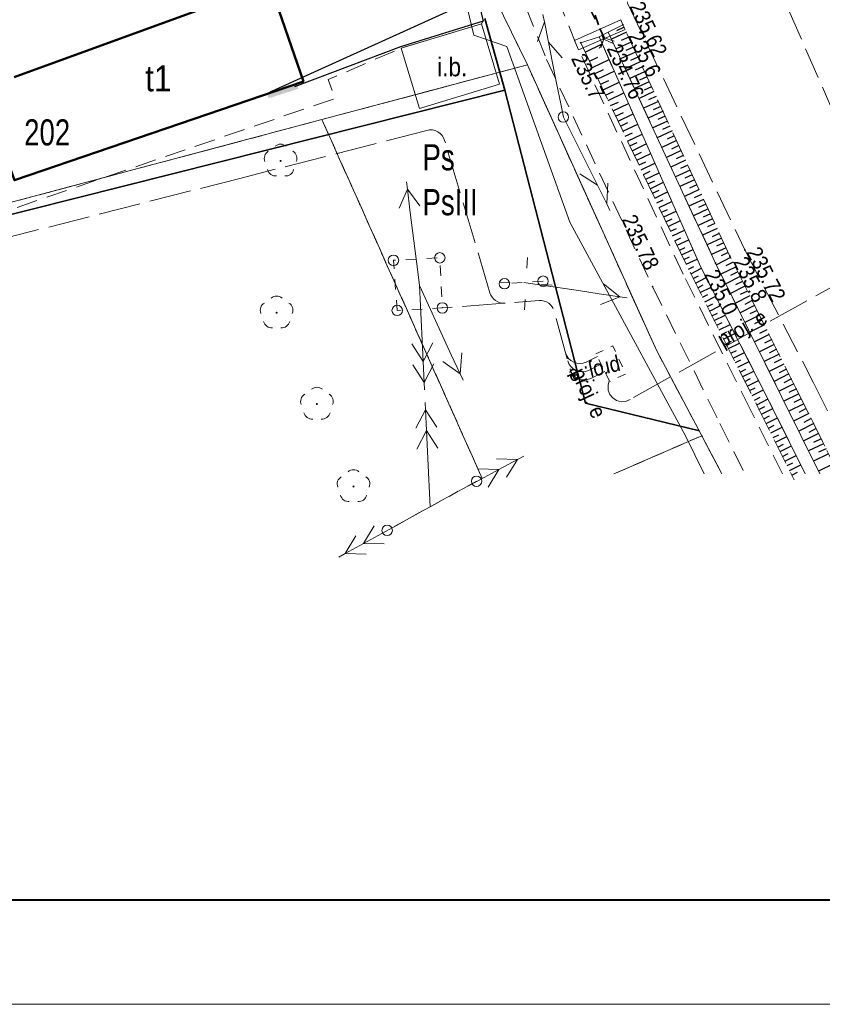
# Model space of a CAD drawing. Header units: metres. Extents: x 7529094 to 7529306, y 5515664 to 5515813.
# Tile 4 of 8: x 7529197 to 7529235, y 5515664 to 5515712. Entities that reach past the tile are written whole.
import ezdxf
from ezdxf import colors
from ezdxf.entities.mleader import LeaderData, LeaderLine
from ezdxf.enums import TextEntityAlignment as Align
from ezdxf.math import Vec2, Vec3

# ---------------------------------------------------------------- set-up
doc = ezdxf.new("R2010")
doc.units = ezdxf.units.M
doc.header["$MEASUREMENT"] = 0
for name, pattern in [('0.4_0.4', [0.8, 0.4, -0.4]), ('1.5_0.5', [2, 1.5, -0.5]), ('218-500', [1, 0.5, -0.5]), ('219-500', [0]), ('ib05_500', [1, 0.5, -0.5]), ('mz1.0_0.5', [1.5, 1, -0.5]), ('mz1.25_0.5', [1.75, 1.25, -0.5]), ('mz2.0_0.5', [2.5, 2, -0.5]), ('sm05_500', [1, 0.5, -0.5])]:
    doc.linetypes.add(name, pattern=pattern)
doc.layers.get('0').update_dxf_attribs({"color": 250, "linetype": 'CONTINUOUS', "lineweight": 5})
for name, color, linetype in [('000 Inne (niezydentyfikowane)', 7, 'CONTINUOUS'), ('209-Opis konturu klasyfikacyjnego', 7, 'CONTINUOUS'), ('210-Oznaczenie użytku', 7, 'CONTINUOUS'), ('217-Granica konturu klasyfikcyjnego', 7, 'CONTINUOUS'), ('218-Granica użytku', 7, 'CONTINUOUS'), ('219-Linia granicy', 7, 'CONTINUOUS'), ('312-Budynek (powierzchnia)', 7, 'CONTINUOUS'), ('312-Numer ewidencyjny budynku', 7, 'CONTINUOUS'), ('312-Numer ewidencyjny budynku-Atr124', 7, 'CONTINUOUS'), ('chodnik (powierzchnia)', 7, 'CONTINUOUS'), ('drzewo liściaste (punkt)', 7, 'CONTINUOUS'), ('E_Elektryka', 1, 'CONTINUOUS'), ('E_Gniazda', 1, 'CONTINUOUS'), ('inna budowla (powierzchnia)', 7, 'CONTINUOUS'), ('inna budowla (powierzchnia)-Atr17', 7, 'CONTINUOUS'), ('jezdnia (powierzchnia)', 7, 'CONTINUOUS'), ('latarnia na słupie lub maszcie (punkt)', 7, 'CONTINUOUS'), ('murek oporowy (linia)', 7, 'CONTINUOUS'), ('ogrodzenie trwałe (linia)', 7, 'CONTINUOUS'), ('przepust (linia)', 7, 'CONTINUOUS'), ('przepust (linia) - symbol', 7, 'CONTINUOUS'), ('przewód elektroenergetyczny - projektowany lub w budowie (linia) - ob. projektowany', 7, 'CONTINUOUS'), ('przewód elektroenergetyczny - projektowany lub w budowie (linia) - ob. projektowany-Atr1', 7, 'CONTINUOUS'), ('przewód elektroenergetyczny niskiego napięcia (linia) - symbol', 7, 'CONTINUOUS'), ('przewód elektroenergetyczny średniego napięcia (linia) - symbol', 7, 'CONTINUOUS'), ('przewód telekomunikacyjny (linia)', 7, 'CONTINUOUS'), ('przewód telekomunikacyjny (linia) - symbol', 7, 'CONTINUOUS'), ('punkt wysokościowy naturalny', 7, 'CONTINUOUS'), ('punkt wysokościowy naturalny-Atr2', 7, 'CONTINUOUS'), ('punkt wysokościowy sztuczny', 7, 'CONTINUOUS'), ('punkt wysokościowy sztuczny-Atr2', 7, 'CONTINUOUS'), ('rów przydrożny (powierzchnia)', 7, 'CONTINUOUS'), ('skarpa nieumocniona (powierzchnia)', 7, 'CONTINUOUS'), ('słup (punkt)', 7, 'CONTINUOUS'), ('słup łączony (linia)', 7, 'CONTINUOUS'), ('słup łączony (linia) - symbol', 7, 'CONTINUOUS'), ('słup łączony (powierzchnia)', 7, 'CONTINUOUS'), ('słup łączony (powierzchnia) - symbol', 7, 'CONTINUOUS'), ('urządzenie techniczne projektowane lub w budowie (sieć elektroenergetyczna) - powierzchnia - ob. projektowany', 7, 'CONTINUOUS'), ('urządzenie techniczne projektowane lub w budowie (sieć elektroenergetyczna) - powierzchnia - ob. projektowany-Atr17', 7, 'CONTINUOUS')]:
    doc.layers.add(name, color=color, linetype=linetype)
doc.styles.get("Standard").update_dxf_attribs({"font": 'Working1250', "width": 0.75})
doc.linetypes.add('450-500k', pattern='A,2.5,0,[7,ksztalty.shx,S=0.714,R=0,X=0,Y=0],2.5', length=5)
doc.linetypes.add('902-500', pattern='A,3.75,0,[1,ksztalty.shx,S=0.5,R=0,X=0,Y=0],3.75', length=7.5)

# ---------------------------------------------------------------- blocks, each defined once
blk = doc.blocks.new('SM011')
at = {"color": 0, "linetype": 'Continuous', "lineweight": 13}
for p, q in [((-0.53, 0.531), (-0.883, 0.884)), ((0.531, 0.531), (0.884, 0.884)), ((-0.53, -0.53), (-0.883, -0.883)), ((0.531, -0.53), (0.884, -0.883))]:
    blk.add_line(p, q, dxfattribs=at)
blk = doc.blocks.new('IB05')
at = {"color": 0, "linetype": 'Continuous', "lineweight": 13}
for q in [(0.354, 0.354), (0.354, -0.354)]:
    blk.add_line((0, 0), q, dxfattribs=at)
blk = doc.blocks.new('PT01')
at = {"color": 0, "linetype": 'Continuous', "lineweight": 13}
for p, q in [((4.65, 0), (3.784, 0.5)), ((0.65, 0), (0, 0)), ((0.65, 0), (1.65, 0)), ((1.65, 0), (2.65, 0)), ((2.65, 0), (3.65, 0)), ((3.65, 0), (2.784, -0.5)), ((3.65, 0), (4.65, 0)), ((4.65, 0), (5, 0))]:
    blk.add_line(p, q, dxfattribs=at)
blk = doc.blocks.new('PE04')
at = {"color": 0, "linetype": 'Continuous', "lineweight": 13}
for p, q in [((4.65, 0), (3.784, 0.5)), ((0.65, 0), (0, 0)), ((0.65, 0), (1.65, 0)), ((1.65, 0), (2.65, 0)), ((2.65, 0), (3.65, 0)), ((3.65, 0), (4.65, 0)), ((4.65, 0), (3.784, -0.5)), ((4.65, 0), (5, 0))]:
    blk.add_line(p, q, dxfattribs=at)
blk = doc.blocks.new('PE03')
at = {"color": 0, "linetype": 'Continuous', "lineweight": 13}
for p, q in [((3.65, 0), (2.784, 0.5)), ((4.65, 0), (3.784, 0.5)), ((0.65, 0), (0, 0)), ((0.65, 0), (1.65, 0)), ((1.65, 0), (2.65, 0)), ((2.65, 0), (3.65, 0)), ((3.65, 0), (2.784, -0.5)), ((3.65, 0), (4.65, 0)), ((4.65, 0), (3.784, -0.5)), ((4.65, 0), (5, 0))]:
    blk.add_line(p, q, dxfattribs=at)
blk = doc.blocks.new('SM05')
at = {"color": 0, "linetype": 'Continuous', "lineweight": 13}
blk.add_circle((0, 0), 0.25, dxfattribs=at)
blk = doc.blocks.new('SM04')
at = {"color": 0, "linetype": 'Continuous', "lineweight": 13}
blk.add_circle((0, 0), 0.25, dxfattribs=at)
blk = doc.blocks.new('PW01')
at = {"linetype": 'Continuous', "lineweight": 13}
h = blk.add_hatch(color=0, dxfattribs=at)
edge = h.paths.add_edge_path()
edge.add_arc((0, 0), 0.045, 0, 360)
blk = doc.blocks.new('PW02')
at = {"linetype": 'Continuous', "lineweight": 13}
h = blk.add_hatch(color=0, dxfattribs=at)
edge = h.paths.add_edge_path()
edge.add_arc((0, 0), 0.045, 0, 360)
blk = doc.blocks.new('OP021')
at = {"linetype": 'Continuous', "lineweight": 13}
h = blk.add_hatch(color=0, dxfattribs=at)
edge = h.paths.add_edge_path()
edge.add_arc((0, 0), 0.05, 0, 360)
at = {"color": 0, "linetype": 'Continuous', "lineweight": 13}
for centre, start, end in [((0, 0.4), 49.272, 130.728), ((-0.38, 0.124), 121.308, 202.548), ((0.38, 0.124), 337.452, 58.692), ((-0.235, -0.324), 193.221, 274.871), ((0.235, -0.324), 265.129, 346.779)]:
    blk.add_arc(centre, 0.4, start, end, dxfattribs=at)
blk = doc.blocks.new('*U29')
blk.add_lwpolyline([(-42, 0), (0, 0), (0, 29.7), (-42, 29.7)], close=True)
at = {"lineweight": 40}
blk.add_lwpolyline([(-39, 1), (-1, 1), (-1, 28.7), (-39, 28.7)], close=True, dxfattribs=at)

msp = doc.modelspace()

# ---------------------------------------------------------------- hatches: boundary and pattern name
at = {"layer": 'E_Elektryka', "lineweight": 50}
h = msp.add_hatch(dxfattribs=at)
h.set_pattern_fill('ANSI31', color=1, scale=0.00131, angle=17.7975)
h.set_pattern_definition([(62.797527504, (7529034.27386053, 5515923.57464686), (-0.0001456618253, 7.486795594e-05), [])])
h.paths.add_polyline_path([(7529210.253, 5515708.561), (7529208.834, 5515708.105), (7529208.908, 5515707.877), (7529210.326, 5515708.332)])

# ---------------------------------------------------------------- linework, layer by layer
at = {"layer": '000 Inne (niezydentyfikowane)', "color": 7, "linetype": 'Continuous', "lineweight": 25, "flags": 128}
for points in [[(7529225.92, 5515711.28), (7529225.56, 5515711.11)], [(7529226.03, 5515711.04), (7529225.31, 5515710.71)], [(7529226.14, 5515710.8), (7529225.78, 5515710.64)], [(7529224.05, 5515710.09), (7529224.87, 5515710.48)], [(7529226.25, 5515710.57), (7529225.53, 5515710.24)], [(7529226.36, 5515710.33), (7529226, 5515710.16)], [(7529224.26, 5515709.66), (7529224.66, 5515709.85)], [(7529224.41, 5515709.35), (7529225.2, 5515709.73)], [(7529226.46, 5515710.09), (7529225.75, 5515709.76)], [(7529226.57, 5515709.85), (7529226.22, 5515709.69)], [(7529224.54, 5515709.07), (7529224.93, 5515709.26)], [(7529226.68, 5515709.62), (7529225.97, 5515709.29)], [(7529226.79, 5515709.38), (7529226.44, 5515709.22)], [(7529224.66, 5515708.81), (7529225.44, 5515709.18)], [(7529224.79, 5515708.55), (7529225.18, 5515708.73)], [(7529226.9, 5515709.14), (7529226.19, 5515708.82)], [(7529227.01, 5515708.91), (7529226.66, 5515708.74)], [(7529224.91, 5515708.29), (7529225.68, 5515708.65)], [(7529227.12, 5515708.67), (7529226.41, 5515708.34)], [(7529227.23, 5515708.43), (7529226.88, 5515708.27)], [(7529225.03, 5515708.03), (7529225.41, 5515708.21)], [(7529225.15, 5515707.78), (7529225.91, 5515708.14)], [(7529227.34, 5515708.2), (7529226.63, 5515707.87)], [(7529227.45, 5515707.96), (7529227.09, 5515707.8)], [(7529225.27, 5515707.53), (7529225.65, 5515707.7)], [(7529225.39, 5515707.28), (7529226.13, 5515707.63)], [(7529227.56, 5515707.73), (7529226.85, 5515707.4)], [(7529227.67, 5515707.49), (7529227.31, 5515707.33)], [(7529225.51, 5515707.03), (7529225.88, 5515707.2)], [(7529225.63, 5515706.79), (7529226.35, 5515707.13)], [(7529227.78, 5515707.26), (7529227.07, 5515706.93)], [(7529227.88, 5515707.02), (7529227.53, 5515706.86)], [(7529225.74, 5515706.54), (7529226.1, 5515706.72)], [(7529225.86, 5515706.3), (7529226.57, 5515706.64)], [(7529227.99, 5515706.79), (7529227.29, 5515706.46)], [(7529228.1, 5515706.55), (7529227.75, 5515706.39)], [(7529225.97, 5515706.07), (7529226.32, 5515706.23)], [(7529226.08, 5515705.83), (7529226.78, 5515706.16)], [(7529228.21, 5515706.32), (7529227.5, 5515705.99)], [(7529228.32, 5515706.08), (7529227.97, 5515705.92)], [(7529226.19, 5515705.6), (7529226.54, 5515705.76)], [(7529226.3, 5515705.37), (7529226.98, 5515705.69)], [(7529228.43, 5515705.85), (7529227.72, 5515705.52)], [(7529228.53, 5515705.61), (7529228.18, 5515705.45)], [(7529226.41, 5515705.14), (7529226.75, 5515705.3)], [(7529226.52, 5515704.91), (7529227.19, 5515705.23)], [(7529228.64, 5515705.38), (7529227.94, 5515705.05)], [(7529228.75, 5515705.14), (7529228.4, 5515704.98)], [(7529226.63, 5515704.69), (7529226.96, 5515704.84)], [(7529226.73, 5515704.46), (7529227.39, 5515704.77)], [(7529228.86, 5515704.91), (7529228.16, 5515704.58)], [(7529228.97, 5515704.67), (7529228.62, 5515704.51)], [(7529226.84, 5515704.23), (7529227.17, 5515704.39)], [(7529226.95, 5515704.01), (7529227.59, 5515704.31)], [(7529229.08, 5515704.44), (7529228.37, 5515704.12)], [(7529229.18, 5515704.21), (7529228.83, 5515704.05)], [(7529227.06, 5515703.78), (7529227.38, 5515703.93)], [(7529227.16, 5515703.55), (7529227.8, 5515703.86)], [(7529229.29, 5515703.97), (7529228.59, 5515703.65)], [(7529229.4, 5515703.74), (7529229.05, 5515703.58)], [(7529227.27, 5515703.33), (7529227.59, 5515703.48)], [(7529227.38, 5515703.1), (7529228, 5515703.4)], [(7529229.51, 5515703.51), (7529228.81, 5515703.18)], [(7529229.62, 5515703.27), (7529229.27, 5515703.11)], [(7529227.49, 5515702.87), (7529227.79, 5515703.02)], [(7529227.6, 5515702.65), (7529228.2, 5515702.94)], [(7529229.72, 5515703.04), (7529229.02, 5515702.72)], [(7529229.83, 5515702.81), (7529229.48, 5515702.65)], [(7529227.7, 5515702.42), (7529228, 5515702.56)], [(7529227.81, 5515702.2), (7529228.41, 5515702.48)], [(7529229.94, 5515702.58), (7529229.24, 5515702.25)], [(7529230.05, 5515702.34), (7529229.7, 5515702.18)], [(7529227.92, 5515701.97), (7529228.21, 5515702.11)], [(7529228.03, 5515701.74), (7529228.61, 5515702.02)], [(7529228.13, 5515701.52), (7529228.42, 5515701.65)], [(7529230.15, 5515702.11), (7529229.46, 5515701.79)], [(7529230.37, 5515701.65), (7529229.67, 5515701.32)], [(7529230.26, 5515701.88), (7529229.91, 5515701.72)], [(7529228.24, 5515701.29), (7529228.81, 5515701.56)], [(7529228.35, 5515701.06), (7529228.63, 5515701.2)], [(7529230.58, 5515701.18), (7529229.89, 5515700.86)], [(7529230.47, 5515701.41), (7529230.13, 5515701.25)], [(7529228.46, 5515700.84), (7529229.01, 5515701.1)], [(7529228.57, 5515700.61), (7529228.84, 5515700.74)], [(7529230.8, 5515700.72), (7529230.1, 5515700.4)], [(7529230.69, 5515700.95), (7529230.34, 5515700.79)], [(7529228.67, 5515700.38), (7529229.22, 5515700.64)], [(7529228.78, 5515700.16), (7529229.05, 5515700.28)], [(7529231.01, 5515700.26), (7529230.33, 5515699.91)], [(7529230.9, 5515700.49), (7529230.56, 5515700.33)], [(7529228.89, 5515699.93), (7529229.42, 5515700.18)], [(7529229, 5515699.7), (7529229.26, 5515699.83)], [(7529231.24, 5515699.8), (7529230.55, 5515699.46)], [(7529231.13, 5515700.03), (7529230.78, 5515699.86)], [(7529229.11, 5515699.48), (7529229.62, 5515699.74)], [(7529229.22, 5515699.25), (7529229.48, 5515699.38)], [(7529229.33, 5515699.03), (7529229.85, 5515699.29)], [(7529231.47, 5515699.34), (7529230.78, 5515699)], [(7529231.36, 5515699.57), (7529231.01, 5515699.4)], [(7529229.44, 5515698.81), (7529229.7, 5515698.94)], [(7529229.56, 5515698.58), (7529230.08, 5515698.84)], [(7529231.7, 5515698.88), (7529231.01, 5515698.53)], [(7529231.58, 5515699.11), (7529231.24, 5515698.94)], [(7529229.67, 5515698.36), (7529229.93, 5515698.49)], [(7529229.78, 5515698.13), (7529230.3, 5515698.4)], [(7529231.93, 5515698.42), (7529231.24, 5515698.07)], [(7529231.82, 5515698.65), (7529231.47, 5515698.48)], [(7529229.9, 5515697.91), (7529230.16, 5515698.04)], [(7529230.01, 5515697.69), (7529230.53, 5515697.95)], [(7529232.16, 5515697.96), (7529231.47, 5515697.61)], [(7529232.05, 5515698.19), (7529231.7, 5515698.01)], [(7529230.12, 5515697.46), (7529230.38, 5515697.59)], [(7529230.23, 5515697.24), (7529230.76, 5515697.5)], [(7529232.39, 5515697.49), (7529231.7, 5515697.14)], [(7529232.28, 5515697.72), (7529231.93, 5515697.55)], [(7529230.35, 5515697.01), (7529230.61, 5515697.15)], [(7529230.46, 5515696.79), (7529230.99, 5515697.05)], [(7529232.63, 5515697.03), (7529231.93, 5515696.68)], [(7529232.51, 5515697.26), (7529232.16, 5515697.08)], [(7529230.57, 5515696.57), (7529230.84, 5515696.7)], [(7529230.68, 5515696.34), (7529231.21, 5515696.61)], [(7529232.86, 5515696.56), (7529232.16, 5515696.21)], [(7529232.74, 5515696.79), (7529232.39, 5515696.62)], [(7529230.8, 5515696.12), (7529231.06, 5515696.25)], [(7529230.91, 5515695.89), (7529231.44, 5515696.16)], [(7529233.09, 5515696.09), (7529232.39, 5515695.74)], [(7529232.98, 5515696.33), (7529232.63, 5515696.15)], [(7529231.02, 5515695.67), (7529231.29, 5515695.8)], [(7529231.14, 5515695.44), (7529231.67, 5515695.71)], [(7529233.33, 5515695.62), (7529232.62, 5515695.27)], [(7529233.21, 5515695.86), (7529232.86, 5515695.68)], [(7529231.25, 5515695.22), (7529231.51, 5515695.36)], [(7529231.36, 5515695), (7529231.9, 5515695.27)], [(7529233.56, 5515695.15), (7529232.86, 5515694.8)], [(7529233.45, 5515695.39), (7529233.09, 5515695.21)], [(7529231.47, 5515694.77), (7529231.74, 5515694.91)], [(7529231.59, 5515694.55), (7529232.12, 5515694.82)], [(7529233.8, 5515694.68), (7529233.09, 5515694.32)], [(7529233.68, 5515694.91), (7529233.33, 5515694.74)], [(7529231.7, 5515694.32), (7529231.97, 5515694.46)], [(7529231.81, 5515694.1), (7529232.35, 5515694.37)], [(7529234.04, 5515694.2), (7529233.33, 5515693.85)], [(7529233.92, 5515694.44), (7529233.56, 5515694.26)], [(7529231.92, 5515693.88), (7529232.19, 5515694.01)], [(7529232.04, 5515693.65), (7529232.58, 5515693.92)], [(7529234.27, 5515693.73), (7529233.56, 5515693.37)], [(7529234.16, 5515693.97), (7529233.8, 5515693.79)], [(7529232.15, 5515693.43), (7529232.42, 5515693.56)], [(7529232.26, 5515693.2), (7529232.81, 5515693.48)], [(7529234.51, 5515693.25), (7529233.8, 5515692.9)], [(7529234.39, 5515693.49), (7529234.04, 5515693.31)], [(7529232.37, 5515692.98), (7529232.65, 5515693.12)], [(7529232.49, 5515692.76), (7529233.03, 5515693.03)], [(7529234.75, 5515692.78), (7529234.03, 5515692.42)], [(7529234.63, 5515693.02), (7529234.27, 5515692.84)], [(7529232.6, 5515692.53), (7529232.87, 5515692.67)], [(7529232.71, 5515692.31), (7529233.25, 5515692.58)], [(7529232.82, 5515692.08), (7529233.09, 5515692.22)], [(7529234.99, 5515692.3), (7529234.27, 5515691.94)], [(7529234.87, 5515692.54), (7529234.51, 5515692.36)], [(7529232.93, 5515691.86), (7529233.48, 5515692.13)], [(7529233.05, 5515691.63), (7529233.32, 5515691.77)], [(7529235.22, 5515691.82), (7529234.51, 5515691.47)], [(7529235.1, 5515692.06), (7529234.75, 5515691.88)], [(7529233.16, 5515691.41), (7529233.7, 5515691.68)], [(7529233.27, 5515691.18), (7529233.54, 5515691.32)], [(7529235.46, 5515691.34), (7529234.74, 5515690.99)], [(7529235.34, 5515691.58), (7529234.98, 5515691.4)], [(7529233.38, 5515690.96), (7529233.92, 5515691.23)], [(7529233.49, 5515690.73), (7529233.76, 5515690.87)], [(7529235.7, 5515690.86), (7529234.98, 5515690.51)], [(7529235.58, 5515691.1), (7529235.22, 5515690.93)], [(7529233.6, 5515690.51), (7529234.15, 5515690.78)], [(7529233.72, 5515690.29), (7529233.99, 5515690.42)], [(7529235.94, 5515690.38), (7529235.22, 5515690.03)], [(7529233.83, 5515690.06), (7529234.37, 5515690.33)], [(7529233.94, 5515689.84), (7529234.21, 5515689.97)]]:
    msp.add_lwpolyline(points, dxfattribs=at)
at = {"layer": '000 Inne (niezydentyfikowane)', "color": 7, "linetype": 'Continuous', "lineweight": 25}
msp.add_lwpolyline([(7529234.05, 5515689.61), (7529234.052, 5515689.611)], dxfattribs=at)
at = {"layer": '217-Granica konturu klasyfikcyjnego', "color": 7, "linetype": '1.5_0.5', "lineweight": 18, "flags": 128}
for points in [[(7529221.29, 5515709.48), (7529211.46, 5515706.86)], [(7529227.46, 5515695.82), (7529221.29, 5515709.48)], [(7529211.46, 5515706.86), (7529179.59, 5515698.37)], [(7529229.63, 5515691.72), (7529227.46, 5515695.82)]]:
    msp.add_lwpolyline(points, dxfattribs=at)
at = {"layer": '217-Granica konturu klasyfikcyjnego', "color": 7, "linetype": '1.5_0.5', "lineweight": 18}
for points in [[(7529219.128, 5515689.672), (7529211.46, 5515706.86)], [(7529211.46, 5515706.86), (7529219.128, 5515689.672)], [(7529229.63, 5515691.72), (7529225.431, 5515689.893)], [(7529225.431, 5515689.893), (7529229.63, 5515691.72)], [(7529230.598, 5515689.893), (7529229.63, 5515691.72)]]:
    msp.add_lwpolyline(points, dxfattribs=at)
at = {"layer": '218-Granica użytku', "color": 7, "linetype": '218-500', "lineweight": 18, "flags": 128}
for points in [[(7529221.29, 5515709.48), (7529217.87, 5515716.51)], [(7529217.87, 5515716.51), (7529221.29, 5515709.48)], [(7529211.46, 5515706.86), (7529221.29, 5515709.48)], [(7529221.29, 5515709.48), (7529211.46, 5515706.86)], [(7529227.46, 5515695.82), (7529221.29, 5515709.48)], [(7529221.29, 5515709.48), (7529227.46, 5515695.82)], [(7529211.46, 5515706.86), (7529179.59, 5515698.37)], [(7529179.59, 5515698.37), (7529211.46, 5515706.86)], [(7529229.63, 5515691.72), (7529227.46, 5515695.82)], [(7529227.46, 5515695.82), (7529229.63, 5515691.72)]]:
    msp.add_lwpolyline(points, dxfattribs=at)
at = {"layer": '218-Granica użytku', "color": 7, "linetype": '218-500', "lineweight": 18}
for points in [[(7529219.128, 5515689.672), (7529211.46, 5515706.86)], [(7529211.46, 5515706.86), (7529219.128, 5515689.672)], [(7529229.63, 5515691.72), (7529225.431, 5515689.893)], [(7529225.431, 5515689.893), (7529229.63, 5515691.72)], [(7529229.63, 5515691.72), (7529230.598, 5515689.893)], [(7529230.598, 5515689.893), (7529229.63, 5515691.72)]]:
    msp.add_lwpolyline(points, dxfattribs=at)
at = {"layer": '219-Linia granicy', "color": 7, "linetype": '219-500', "lineweight": 18, "flags": 128}
for points in [[(7529217.87, 5515716.51), (7529221.29, 5515709.48)], [(7529221.29, 5515709.48), (7529211.46, 5515706.86)], [(7529221.29, 5515709.48), (7529227.46, 5515695.82)], [(7529211.46, 5515706.86), (7529179.59, 5515698.37)], [(7529229.63, 5515691.72), (7529227.46, 5515695.82)]]:
    msp.add_lwpolyline(points, dxfattribs=at)
at = {"layer": '219-Linia granicy', "color": 7, "linetype": '219-500', "lineweight": 18}
msp.add_lwpolyline([(7529230.598, 5515689.893), (7529229.63, 5515691.72)], dxfattribs=at)
at = {"layer": '312-Budynek (powierzchnia)', "color": 6, "linetype": 'Continuous', "lineweight": 50, "flags": 128}
for points in [[(7529195.16, 5515708.32), (7529196.74, 5515703.95), (7529210.57, 5515708.69), (7529208.96, 5515713.36)], [(7529196.73, 5515708.89), (7529208.96, 5515713.36)]]:
    msp.add_lwpolyline(points, dxfattribs=at)
at = {"layer": 'chodnik (powierzchnia)', "color": 7, "linetype": 'mz1.0_0.5', "lineweight": 18, "flags": 128}
msp.add_lwpolyline([(7529179.58, 5515736.87), (7529183.24, 5515726.22), (7529185.7, 5515727.07), (7529194.37, 5515703.27), (7529195.95, 5515702.34), (7529212.09, 5515707.87), (7529211.76, 5515708.78), (7529215.25, 5515710.28), (7529219.09, 5515711.44), (7529219.26, 5515711.7), (7529217.97, 5515716.78), (7529217.13, 5515716.68), (7529208.35, 5515752.07), (7529182.62, 5515743.4), (7529184.26, 5515738.49)], close=True, dxfattribs=at)
at = {"layer": 'chodnik (powierzchnia)', "color": 7, "linetype": 'mz1.0_0.5', "lineweight": 18}
msp.add_lwpolyline([(7529233.488, 5515689.893), (7529231.96, 5515692.96), (7529228.74, 5515699.46), (7529223.64, 5515710.42), (7529222.77, 5515712.6), (7529221.22, 5515712.24), (7529222.21, 5515709.73), (7529227.28, 5515698.86), (7529230.5, 5515692.3), (7529231.702, 5515689.893)], dxfattribs=at)
at = {"layer": 'E_Elektryka', "linetype": 'Continuous'}
for p, q in [((7529216.99, 5515720.922), (7529219.175, 5515711.57)), ((7529219.175, 5515711.57), (7529215.213, 5515710.347)), ((7529215.213, 5515710.347), (7529210.148, 5515708.424))]:
    msp.add_line(p, q, dxfattribs=at)
at = {"layer": 'inna budowla (powierzchnia)', "color": 7, "linetype": 'Continuous', "lineweight": 18, "flags": 128}
msp.add_lwpolyline([(7529219.09, 5515711.44), (7529215.25, 5515710.28), (7529216.12, 5515707.39), (7529219.96, 5515708.55)], close=True, dxfattribs=at)
at = {"layer": 'jezdnia (powierzchnia)', "color": 7, "linetype": '1.5_0.5', "lineweight": 18}
for points in [[(7529219.008, 5515786.493), (7529219.18, 5515783.08), (7529219.23, 5515770.45), (7529219.13, 5515769.08), (7529219.33, 5515760.52), (7529218.91, 5515753.09), (7529218.85, 5515748.61), (7529219.49, 5515736.32), (7529221.59, 5515725.34), (7529222.22, 5515723.23), (7529224.36, 5515716.84), (7529226.08, 5515712.44), (7529231.69, 5515700.62), (7529234.98, 5515694.26), (7529237.153, 5515689.893)], [(7529239.023, 5515700.355), (7529237.61, 5515703.38), (7529232.6, 5515714.83), (7529229.07, 5515724.67), (7529228.38, 5515727.21), (7529226.24, 5515737.15), (7529225.82, 5515748.78), (7529225.86, 5515767.95), (7529226.25, 5515786.42), (7529226.305, 5515786.493)]]:
    msp.add_lwpolyline(points, dxfattribs=at)
at = {"layer": 'murek oporowy (linia)', "color": 0, "linetype": '450-500k', "lineweight": 18}
for p, q in [((7529223.539, 5515710.649), (7529225.759, 5515711.629)), ((7529225.759, 5515711.629), (7529225.86, 5515711.4)), ((7529223.539, 5515710.649), (7529223.64, 5515710.42))]:
    msp.add_line(p, q, dxfattribs=at)
at = {"layer": 'murek oporowy (linia)', "color": 0, "lineweight": 18}
for p, q in [((7529223.741, 5515710.191), (7529225.961, 5515711.171)), ((7529225.961, 5515711.171), (7529225.86, 5515711.4)), ((7529223.741, 5515710.191), (7529223.64, 5515710.42))]:
    msp.add_line(p, q, dxfattribs=at)
at = {"layer": 'ogrodzenie trwałe (linia)', "color": 7, "linetype": '902-500', "lineweight": 35, "flags": 128}
for points in [[(7529219.26, 5515711.7), (7529220.21, 5515708.27), (7529195.11, 5515701.94), (7529186.25, 5515699.92), (7529178.62, 5515698.27), (7529147.77, 5515691.31), (7529146.56, 5515717.34)], [(7529220.21, 5515708.27), (7529224.07, 5515693.28), (7529229.53, 5515691.96)]]:
    msp.add_lwpolyline(points, dxfattribs=at)
at = {"layer": 'przepust (linia)', "color": 7, "linetype": 'ib05_500', "lineweight": 35, "flags": 128}
for points in [[(7529216.61, 5515767.7), (7529216.3, 5515756.23), (7529215.87, 5515745.63), (7529217.76, 5515735.13), (7529222.45, 5515717.65), (7529224.94, 5515710.71)], [(7529224.97, 5515710.77), (7529221.56, 5515717.67)]]:
    msp.add_lwpolyline(points, dxfattribs=at)
at = {"layer": 'przewód elektroenergetyczny - projektowany lub w budowie (linia) - ob. projektowany', "color": 7, "linetype": 'mz2.0_0.5', "lineweight": 18}
for points in [[(7529220.22, 5515698.07), (7529220.1, 5515698.07), (7529219.99, 5515698.09), (7529219.87, 5515698.13), (7529219.77, 5515698.19), (7529219.68, 5515698.26), (7529219.6, 5515698.35), (7529219.54, 5515698.45), (7529219.5, 5515698.56), (7529217.33, 5515705.86), (7529217.28, 5515705.98), (7529217.21, 5515706.1), (7529217.11, 5515706.19), (7529217, 5515706.27), (7529216.88, 5515706.33), (7529216.75, 5515706.36), (7529216.61, 5515706.36), (7529216.48, 5515706.34), (7529207.59, 5515704.06), (7529195.46, 5515700.97)], [(7529239.023, 5515700.62), (7529226.2, 5515693.45), (7529225.99, 5515693.36), (7529225.77, 5515693.35), (7529225.56, 5515693.41), (7529225.37, 5515693.53), (7529225.23, 5515693.7), (7529225.15, 5515693.91), (7529225.15, 5515694.14), (7529225.21, 5515694.35)]]:
    msp.add_lwpolyline(points, dxfattribs=at)
at = {"layer": 'przewód elektroenergetyczny - projektowany lub w budowie (linia) - ob. projektowany', "color": 7, "linetype": 'mz2.0_0.5', "lineweight": 18, "flags": 128}
for points in [[(7529224.99, 5515694.79), (7529224.32, 5515694.46), (7529224.17, 5515694.41), (7529224.02, 5515694.39), (7529223.87, 5515694.4), (7529223.72, 5515694.45), (7529223.59, 5515694.53), (7529223.47, 5515694.63), (7529223.39, 5515694.76), (7529223.33, 5515694.91), (7529222.58, 5515697.68), (7529222.54, 5515697.79), (7529222.48, 5515697.9), (7529222.4, 5515697.99), (7529222.31, 5515698.07), (7529222.2, 5515698.13), (7529222.09, 5515698.17), (7529221.97, 5515698.19), (7529221.85, 5515698.19), (7529217.22, 5515697.84)], [(7529224.64, 5515695.51), (7529224.1, 5515695.25), (7529223.96, 5515695.2), (7529223.81, 5515695.18), (7529223.65, 5515695.19), (7529223.51, 5515695.24), (7529223.37, 5515695.32), (7529223.26, 5515695.42), (7529223.17, 5515695.55), (7529223.12, 5515695.69)], [(7529224.81, 5515695.15), (7529224.21, 5515694.85), (7529224.07, 5515694.8), (7529223.91, 5515694.78), (7529223.76, 5515694.8), (7529223.61, 5515694.84), (7529223.48, 5515694.92), (7529223.37, 5515695.03), (7529223.28, 5515695.16), (7529223.23, 5515695.3)]]:
    msp.add_lwpolyline(points, dxfattribs=at)
at = {"layer": 'przewód telekomunikacyjny (linia)', "color": 7, "linetype": 'Continuous', "lineweight": 18, "flags": 128}
msp.add_lwpolyline([(7529209.44, 5515753.83), (7529208.82, 5515752.05), (7529218.72, 5515710.9)], dxfattribs=at)
at = {"layer": 'przewód telekomunikacyjny (linia)', "color": 7, "linetype": 'Continuous', "lineweight": 18}
msp.add_lwpolyline([(7529229.743, 5515689.893), (7529228.86, 5515691.72), (7529223.32, 5515701.94), (7529220.31, 5515710.36), (7529218.72, 5515710.9)], dxfattribs=at)
at = {"layer": 'rów przydrożny (powierzchnia)', "color": 7, "linetype": 'Continuous', "lineweight": 18}
msp.add_lwpolyline([(7529235.284, 5515689.893), (7529233.47, 5515693.56), (7529230.29, 5515699.99), (7529225.16, 5515711.04), (7529224.72, 5515710.82), (7529229.58, 5515699.82), (7529232.88, 5515693.33), (7529234.585, 5515689.893)], dxfattribs=at)
at = {"layer": 'skarpa nieumocniona (powierzchnia)', "color": 7, "linetype": 'mz1.25_0.5', "lineweight": 18}
for points in [[(7529236.298, 5515689.659), (7529234.17, 5515693.94), (7529230.98, 5515700.32), (7529225.86, 5515711.4), (7529225.16, 5515711.04), (7529230.29, 5515699.99), (7529233.47, 5515693.56), (7529235.284, 5515689.893)], [(7529236.181, 5515689.893), (7529234.17, 5515693.94), (7529230.98, 5515700.32), (7529225.86, 5515711.4), (7529225.16, 5515711.04), (7529230.29, 5515699.99), (7529233.47, 5515693.56), (7529235.284, 5515689.893)], [(7529234.585, 5515689.893), (7529232.88, 5515693.33), (7529229.58, 5515699.82), (7529224.72, 5515710.82), (7529223.84, 5515710.54), (7529229.07, 5515699.55), (7529232.32, 5515693.09), (7529234.052, 5515689.611)], [(7529234.585, 5515689.893), (7529232.88, 5515693.33), (7529229.58, 5515699.82), (7529224.72, 5515710.82), (7529223.84, 5515710.54), (7529229.07, 5515699.55), (7529232.32, 5515693.09), (7529233.912, 5515689.893)]]:
    msp.add_lwpolyline(points, dxfattribs=at)
at = {"layer": 'słup łączony (linia)', "color": 7, "linetype": 'sm05_500', "lineweight": 18, "flags": 128}
for points in [[(7529222.04, 5515699.12), (7529220.19, 5515699)], [(7529218.86, 5515689.54), (7529214.58, 5515687.19)]]:
    msp.add_lwpolyline(points, dxfattribs=at)
at = {"layer": 'słup łączony (powierzchnia)', "color": 7, "linetype": 'sm05_500', "lineweight": 18, "flags": 128}
msp.add_lwpolyline([(7529215.06, 5515697.72), (7529214.88, 5515700.12), (7529217.1, 5515700.24), (7529217.22, 5515697.84)], close=True, dxfattribs=at)
at = {"layer": 'urządzenie techniczne projektowane lub w budowie (sieć elektroenergetyczna) - powierzchnia - ob. projektowany', "color": 7, "linetype": '0.4_0.4', "lineweight": 18, "flags": 128}
msp.add_lwpolyline([(7529224.56, 5515695.64), (7529225.38, 5515696.02), (7529226, 5515694.68), (7529225.23, 5515694.32)], close=True, dxfattribs=at)

# ---------------------------------------------------------------- block references
at = {"color": 0, "xscale": 5, "yscale": 5, "zscale": 5}
msp.add_blockref('*U29', (7529306.149, 5515664.496), dxfattribs=at)
at = {"layer": 'drzewo liściaste (punkt)', "color": 7, "linetype": 'Continuous', "lineweight": 13}
for p in [(7529209.48, 5515704.88), (7529209.29, 5515697.61), (7529211.22, 5515693.24), (7529212.97, 5515689.29)]:
    msp.add_blockref('OP021', p, dxfattribs=at)
at = {"layer": 'latarnia na słupie lub maszcie (punkt)', "color": 7, "linetype": 'Continuous', "lineweight": 18, "rotation": 311.967}
msp.add_blockref('SM011', (7529221.22, 5515699), dxfattribs=at)
at = {"layer": 'przepust (linia) - symbol', "color": 7, "linetype": 'Continuous', "lineweight": 35}
for p, rotation in [((7529224.94, 5515710.71), 289.737), ((7529224.97, 5515710.77), 296.2990000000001)]:
    msp.add_blockref('IB05', p, dxfattribs=dict(at, rotation=rotation))
at = {"layer": 'przewód elektroenergetyczny niskiego napięcia (linia) - symbol', "color": 1, "linetype": 'Continuous', "lineweight": 18}
for p, rotation in [((7529216.13, 5515698.92), 97.22), ((7529221.12, 5515699.06), 351.47), ((7529216.13, 5515698.92), 294.589)]:
    msp.add_blockref('PE04', p, dxfattribs=dict(at, rotation=rotation))
at = {"layer": 'przewód elektroenergetyczny średniego napięcia (linia) - symbol', "color": 1, "linetype": 'Continuous', "lineweight": 18}
for p, rotation in [((7529216.13, 5515698.92), 272.755), ((7529216.64, 5515688.32), 92.75500000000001), ((7529216.72, 5515688.37), 28.411), ((7529216.64, 5515688.32), 208.873)]:
    msp.add_blockref('PE03', p, dxfattribs=dict(at, rotation=rotation))
at = {"layer": 'przewód telekomunikacyjny (linia) - symbol', "color": 30, "linetype": 'Continuous', "lineweight": 18}
for rotation in [101.269, 296.486]:
    msp.add_blockref('PT01', (7529223.01, 5515706.98), dxfattribs=dict(at, rotation=rotation))
at = {"layer": 'punkt wysokościowy naturalny', "color": 7, "linetype": 'Continuous', "lineweight": 13}
for p in [(7529225.86, 5515711.4), (7529223.84, 5515710.54), (7529230.98, 5515700.32), (7529230.29, 5515699.99)]:
    msp.add_blockref('PW01', p, dxfattribs=at)
at = {"layer": 'punkt wysokościowy sztuczny', "color": 7, "linetype": 'Continuous', "lineweight": 13}
for p in [(7529224.97, 5515710.77), (7529231.69, 5515700.62), (7529227.28, 5515698.86)]:
    msp.add_blockref('PW02', p, dxfattribs=at)
at = {"layer": 'słup (punkt)', "color": 7, "linetype": 'Continuous', "lineweight": 18}
msp.add_blockref('SM04', (7529223.01, 5515706.98), dxfattribs=at)
at = {"layer": 'słup łączony (linia) - symbol', "color": 7, "linetype": 'Continuous', "lineweight": 18}
for p in [(7529222.04, 5515699.12), (7529220.19, 5515699), (7529218.86, 5515689.54), (7529214.58, 5515687.19)]:
    msp.add_blockref('SM05', p, dxfattribs=at)
at = {"layer": 'słup łączony (powierzchnia) - symbol', "color": 7, "linetype": 'Continuous', "lineweight": 18}
for p in [(7529214.88, 5515700.12), (7529217.1, 5515700.24), (7529215.06, 5515697.72), (7529217.22, 5515697.84)]:
    msp.add_blockref('SM05', p, dxfattribs=at)

# ---------------------------------------------------------------- texts
at = {"layer": '209-Opis konturu klasyfikacyjnego', "color": 7, "linetype": 'Continuous', "lineweight": 18, "width": 0.79}
msp.add_text('PsIII', height=1.25, dxfattribs=at).set_placement((7529216.27, 5515703.53), align=Align.TOP_LEFT)
at = {"layer": '210-Oznaczenie użytku', "color": 7, "linetype": 'Continuous', "lineweight": 18, "width": 0.79}
msp.add_text('Ps', height=1.25, dxfattribs=at).set_placement((7529216.27, 5515704.43))
at = {"layer": '312-Numer ewidencyjny budynku', "color": 6, "linetype": 'Continuous', "lineweight": 13, "width": 0.79}
msp.add_text('202', height=1.25, dxfattribs=at).set_placement((7529197.21, 5515705.62))
at = {"layer": '312-Numer ewidencyjny budynku-Atr124', "color": 7, "width": 0.9}
msp.add_text('t1', height=1.25, dxfattribs=at).set_placement((7529203, 5515708.21))
at = {"layer": 'inna budowla (powierzchnia)-Atr17', "color": 7, "width": 0.9}
msp.add_text('i.b.', height=0.9, dxfattribs=at).set_placement((7529216.97, 5515708.93))
at = {"layer": 'przewód elektroenergetyczny - projektowany lub w budowie (linia) - ob. projektowany-Atr1', "color": 7, "width": 0.9}
for rotation, p in [(29.211, (7529230.65, 5515695.94)), (431392614.969, (7529223.36, 5515694.75))]:
    msp.add_text('proj. e', height=0.75, rotation=rotation, dxfattribs=at).set_placement(p)
at = {"layer": 'punkt wysokościowy naturalny-Atr2', "color": 7, "width": 0.9}
for s, rotation, p in [('235.6', 294.801, (7529226.09, 5515710.87)), ('235.8', 296.565, (7529231.12, 5515700.05))]:
    msp.add_text(s, height=0.75, rotation=rotation, dxfattribs=at).set_placement(p)
for s, rotation, p in [('235.7', 295.449, (7529224.04, 5515710.11)), ('235.0', 296.315, (7529230.4, 5515699.77))]:
    msp.add_text(s, height=0.75, rotation=rotation, dxfattribs=at).set_placement(p, align=Align.TOP_LEFT)
at = {"layer": 'punkt wysokościowy sztuczny-Atr2', "color": 7, "width": 0.9}
for s, rotation, p in [('235.62', 295.39, (7529226.15, 5515712.28)), ('234.76', 294.903, (7529225.07, 5515710.26)), ('235.78', 295.005, (7529225.78, 5515702.08)), ('235.72', 297.352, (7529231.75, 5515700.51))]:
    msp.add_text(s, height=0.75, rotation=rotation, dxfattribs=at).set_placement(p)
at = {"layer": 'urządzenie techniczne projektowane lub w budowie (sieć elektroenergetyczna) - powierzchnia - ob. projektowany-Atr17', "color": 7, "width": 0.9}
msp.add_text('proj. e', height=0.75, rotation=431392872.8, dxfattribs=at).set_placement((7529225.66, 5515695.41))

# ---------------------------------------------------------------- leaders
at = {"layer": 'E_Gniazda', "color": 30, "linetype": 'ByBlock', "lineweight": -3, "ltscale": 20}
ml = msp.add_multileader_mtext('Standard', dxfattribs=at)
ml.set_content('{\\Fsimplex|c0;Projektowany\\Pwyłącznik p.poż.}', color=30)
ml.set_leader_properties()
ml.build(insert=Vec2(0, 0))
ml.multileader.update_dxf_attribs({"text_left_attachment_type": 5, "text_right_attachment_type": 5, "dogleg_length": 0.4, "arrow_head_size": 0.2})
ctx = ml.context
ctx.base_point, ctx.char_height, ctx.arrow_head_size, ctx.landing_gap_size, ctx.plane_origin = Vec3(7529227.549, 5515716.433), 1, 0.2, 0.1, Vec3(7529293.153, 5515700.963)
ctx.left_attachment, ctx.right_attachment = 5, 5
notes = []
notes.append((ctx, [(0, (1, 1, 0), (7529227.149, 5515716.433), (1, 0), 0.4, [(6, [(7529208.874, 5515708.141)], 0, [])])]))
ctx.mtext.insert, ctx.mtext.flow_direction = Vec3(7529227.649, 5515719.457), 5
for ctx, leaders in notes:
    for number, flags, end, landing, length, lines in leaders:
        leader = LeaderData()
        leader.index, (leader.has_last_leader_line, leader.has_dogleg_vector, leader.attachment_direction) = number, flags
        leader.last_leader_point, leader.dogleg_vector, leader.dogleg_length = Vec3(end), Vec3(landing), length
        for number, points, colour, breaks in lines:
            line = LeaderLine()
            line.index, line.vertices, line.color, line.breaks = number, Vec3.list(points), colors.encode_raw_color(colour), breaks
            leader.lines.append(line)
        ctx.leaders.append(leader)

doc.saveas('drawing.dxf')
